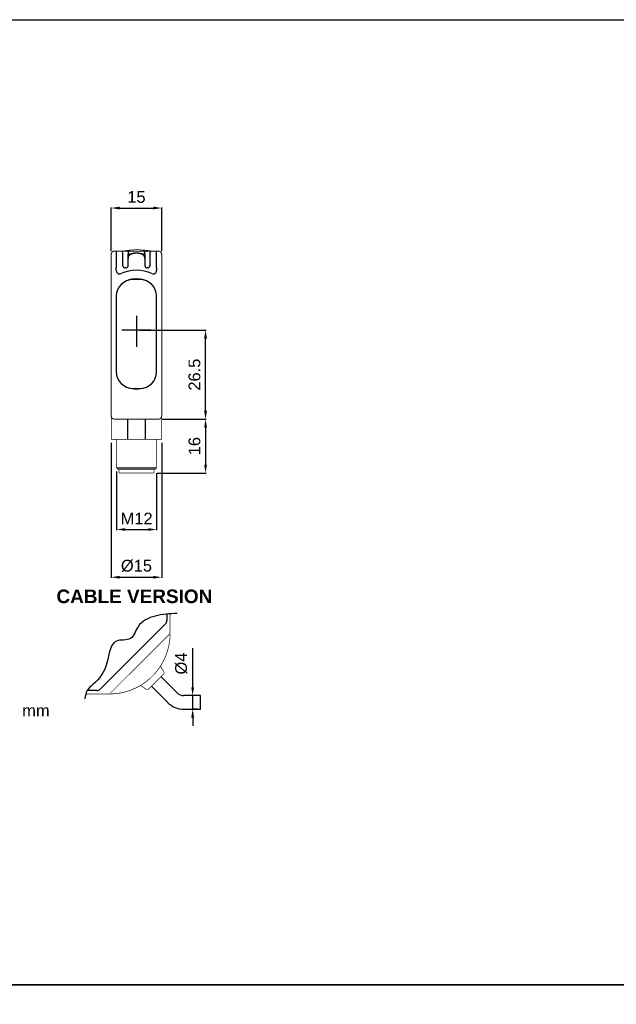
# Model space of a CAD drawing. Extents: x 1801 to 2601, y 918 to 1492.
# Tile 4 of 8: x 2016 to 2193, y 1199 to 1492. Entities that reach past the tile are written whole.
import ezdxf

# ---------------------------------------------------------------- set-up
doc = ezdxf.new("R2010")
doc.units = 0
doc.header["$MEASUREMENT"] = 0
for name, pattern in [('HIDDENNEW00', [4.5, 3, -1.5]), ('PHANTOM', [29.5, 19, -1.5, 3, -1.5, 3, -1.5]), ('TRATTEGGIATA2', [0.375, 0.25, -0.125])]:
    doc.linetypes.add(name, pattern=pattern)
doc.layers.get('0').update_dxf_attribs({"linetype": 'CONTINUOUS'})
doc.layers.get('DEFPOINTS').update_dxf_attribs({"linetype": 'CONTINUOUS'})
for name, color, linetype in [('ASSI', 2, 'PHANTOM'), ('DISEGNO', 3, 'HIDDENNEW00'), ('TRATTEGGIO', 7, 'TRATTEGGIATA2')]:
    doc.layers.add(name, color=color, linetype=linetype)
doc.styles.add('QUOTE', font='ARIAL.TTF', dxfattribs={"height": 3.5})
doc.dimstyles.new('QUOTE', dxfattribs={"dimscale": 0, "dimtxt": 2.5, "dimasz": 2.5, "dimexe": 0.18, "dimexo": 1, "dimgap": 1.5, "dimtad": 1, "dimdec": 1, "dimzin": 0, "dimdsep": 46, "dimtxsty": 'QUOTE', "dimcen": 0.09, "dimadec": 0, "dimazin": 0, "dimtm": -0.1, "dimtfac": 0.5, "dimtdec": 1, "dimtmove": 0, "dimatfit": 0, "dimfxl": 0, "dimtolj": 2, "dimtzin": 0, "dimarcsym": 0})

# ---------------------------------------------------------------- blocks, each defined once
blk = doc.blocks.new('*D42')
at = {"layer": 'DEFPOINTS', "color": 0, "linetype": 'ByBlock'}
for p in [(2057.14, 1373.43), (2055.84, 1357.43), (2071.18, 1357.43)]:
    blk.add_point(p, dxfattribs=at)
at = {"layer": 'TRATTEGGIO', "color": 0, "linetype": 'ByBlock', "lineweight": -2}
for p, q in [((2058.14, 1373.43), (2071.36, 1373.43)), ((2071.18, 1370.93), (2071.18, 1359.93)), ((2056.84, 1357.43), (2071.36, 1357.43))]:
    blk.add_line(p, q, dxfattribs=at)
at = {"layer": 'TRATTEGGIO', "color": 0, "linetype": 'ByBlock'}
for points in [[(2070.76, 1370.93), (2071.6, 1370.93), (2071.18, 1373.43)], [(2070.76, 1359.93), (2071.6, 1359.93), (2071.18, 1357.43)]]:
    blk.add_solid(points, dxfattribs=at)
at = {"layer": 'TRATTEGGIO', "color": 0, "linetype": 'ByBlock', "insert": (2067.89, 1365.43), "char_height": 3.5, "attachment_point": 5, "rotation": 90, "style": 'QUOTE'}
blk.add_mtext('\\A2;16', dxfattribs=at)
blk = doc.blocks.new('*D43')
at = {"layer": 'DEFPOINTS', "color": 0, "linetype": 'ByBlock'}
for p in [(2050.64, 1399.93), (2071.18, 1399.93), (2058.14, 1373.43)]:
    blk.add_point(p, dxfattribs=at)
at = {"layer": 'TRATTEGGIO', "color": 0, "linetype": 'ByBlock', "lineweight": -2}
for p, q in [((2051.64, 1399.93), (2071.36, 1399.93)), ((2071.18, 1375.93), (2071.18, 1397.43)), ((2059.14, 1373.43), (2071.36, 1373.43))]:
    blk.add_line(p, q, dxfattribs=at)
at = {"layer": 'TRATTEGGIO', "color": 0, "linetype": 'ByBlock'}
for points in [[(2070.76, 1397.43), (2071.6, 1397.43), (2071.18, 1399.93)], [(2070.76, 1375.93), (2071.6, 1375.93), (2071.18, 1373.43)]]:
    blk.add_solid(points, dxfattribs=at)
at = {"layer": 'TRATTEGGIO', "color": 0, "linetype": 'ByBlock', "insert": (2067.89, 1386.68), "char_height": 3.5, "attachment_point": 5, "rotation": 90, "style": 'QUOTE'}
blk.add_mtext('\\A2;26.5', dxfattribs=at)
blk = doc.blocks.new('*D44')
at = {"layer": 'DEFPOINTS', "color": 0, "linetype": 'ByBlock'}
for p in [(2067.35, 1291.24), (2069.66, 1291.24), (2069.66, 1287.24)]:
    blk.add_point(p, dxfattribs=at)
at = {"layer": 'TRATTEGGIO', "color": 0, "linetype": 'ByBlock', "lineweight": -2}
for p, q in [((2067.35, 1293.74), (2067.35, 1305.33)), ((2068.66, 1291.24), (2067.17, 1291.24)), ((2067.35, 1287.24), (2067.35, 1291.24)), ((2068.66, 1287.24), (2067.17, 1287.24)), ((2067.35, 1284.74), (2067.35, 1282.24))]:
    blk.add_line(p, q, dxfattribs=at)
at = {"layer": 'TRATTEGGIO', "color": 0, "linetype": 'ByBlock'}
for points in [[(2066.93, 1293.74), (2067.76, 1293.74), (2067.35, 1291.24)], [(2066.93, 1284.74), (2067.76, 1284.74), (2067.35, 1287.24)]]:
    blk.add_solid(points, dxfattribs=at)
at = {"layer": 'TRATTEGGIO', "color": 0, "linetype": 'ByBlock', "insert": (2063.96, 1300.79), "char_height": 3.5, "attachment_point": 5, "rotation": 90, "style": 'QUOTE'}
blk.add_mtext('\\A2;%%c4', dxfattribs=at)
blk = doc.blocks.new('*D51')
at = {"layer": 'DEFPOINTS', "color": 0, "linetype": 'ByBlock'}
for p in [(2044.73, 1358.93), (2056.64, 1358.43), (2056.64, 1340.64)]:
    blk.add_point(p, dxfattribs=at)
at = {"layer": 'TRATTEGGIO', "color": 0, "linetype": 'ByBlock', "lineweight": -2}
for p, q in [((2044.73, 1357.93), (2044.73, 1340.46)), ((2056.64, 1357.43), (2056.64, 1340.46)), ((2047.23, 1340.64), (2054.14, 1340.64))]:
    blk.add_line(p, q, dxfattribs=at)
at = {"layer": 'TRATTEGGIO', "color": 0, "linetype": 'ByBlock'}
for points in [[(2047.23, 1341.06), (2047.23, 1340.23), (2044.73, 1340.64)], [(2054.14, 1341.06), (2054.14, 1340.23), (2056.64, 1340.64)]]:
    blk.add_solid(points, dxfattribs=at)
at = {"layer": 'TRATTEGGIO', "color": 0, "linetype": 'ByBlock', "insert": (2050.69, 1343.9), "char_height": 3.5, "attachment_point": 5, "style": 'QUOTE'}
blk.add_mtext('\\A2;M12', dxfattribs=at)
blk = doc.blocks.new('*D52')
at = {"layer": 'DEFPOINTS', "color": 0, "linetype": 'ByBlock'}
for p in [(2043.14, 1367.43), (2058.14, 1367.43), (2058.14, 1326.44)]:
    blk.add_point(p, dxfattribs=at)
at = {"layer": 'TRATTEGGIO', "color": 0, "linetype": 'ByBlock', "lineweight": -2}
for p, q in [((2043.14, 1366.43), (2043.14, 1326.26)), ((2058.14, 1366.43), (2058.14, 1326.26)), ((2045.64, 1326.44), (2055.64, 1326.44))]:
    blk.add_line(p, q, dxfattribs=at)
at = {"layer": 'TRATTEGGIO', "color": 0, "linetype": 'ByBlock'}
for points in [[(2045.64, 1326.86), (2045.64, 1326.03), (2043.14, 1326.44)], [(2055.64, 1326.86), (2055.64, 1326.03), (2058.14, 1326.44)]]:
    blk.add_solid(points, dxfattribs=at)
at = {"layer": 'TRATTEGGIO', "color": 0, "linetype": 'ByBlock', "insert": (2050.64, 1329.83), "char_height": 3.5, "attachment_point": 5, "style": 'QUOTE'}
blk.add_mtext('\\A2;%%c15', dxfattribs=at)
blk = doc.blocks.new('*D55')
at = {"layer": 'DEFPOINTS', "color": 0, "linetype": 'ByBlock'}
for p in [(2058.14, 1436.22), (2043.14, 1422.43), (2058.14, 1422.43)]:
    blk.add_point(p, dxfattribs=at)
at = {"layer": 'TRATTEGGIO', "color": 0, "linetype": 'ByBlock', "lineweight": -2}
for p, q in [((2043.14, 1423.43), (2043.14, 1436.4)), ((2045.64, 1436.22), (2055.64, 1436.22)), ((2058.14, 1423.43), (2058.14, 1436.4))]:
    blk.add_line(p, q, dxfattribs=at)
at = {"layer": 'TRATTEGGIO', "color": 0, "linetype": 'ByBlock'}
for points in [[(2045.64, 1436.64), (2045.64, 1435.8), (2043.14, 1436.22)], [(2055.64, 1436.64), (2055.64, 1435.8), (2058.14, 1436.22)]]:
    blk.add_solid(points, dxfattribs=at)
at = {"layer": 'TRATTEGGIO', "color": 0, "linetype": 'ByBlock', "insert": (2050.64, 1439.51), "char_height": 3.5, "attachment_point": 5, "style": 'QUOTE'}
blk.add_mtext('\\A2;15', dxfattribs=at)

msp = doc.modelspace()

# ---------------------------------------------------------------- linework, layer by layer
at = {"color": 7, "linetype": 'Continuous'}
for p, q in [((2044.64, 1423.43), (2044.64, 1418.43)), ((2046.64, 1419.11), (2046.64, 1422.93)), ((2048.14, 1422.93), (2048.14, 1422.53)), ((2053.14, 1422.53), (2053.14, 1422.93)), ((2054.64, 1422.93), (2054.64, 1419.11)), ((2056.64, 1418.43), (2056.64, 1423.43)), ((2048.14, 1421.22), (2048.14, 1422.53)), ((2048.14, 1419.03), (2048.14, 1421.22)), ((2048.24, 1422.63), (2049.32, 1422.63)), ((2051.96, 1422.63), (2053.04, 1422.63)), ((2053.14, 1422.53), (2053.14, 1421.22)), ((2053.14, 1421.22), (2053.14, 1419.03)), ((2044.64, 1417.65), (2044.64, 1418.43)), ((2046.64, 1419.03), (2046.64, 1419.11)), ((2047.54, 1418.43), (2047.24, 1418.43)), ((2054.04, 1418.43), (2053.74, 1418.43)), ((2054.64, 1419.11), (2054.64, 1419.03)), ((2056.64, 1418.43), (2056.64, 1417.65)), ((2044.64, 1387.57), (2044.64, 1387.57)), ((2056.64, 1387.57), (2056.64, 1387.57)), ((2047.95, 1373.43), (2047.95, 1367.43)), ((2053.34, 1367.43), (2053.34, 1373.43)), ((2044.64, 1359.93), (2044.71, 1359.93)), ((2044.73, 1358.93), (2056.56, 1358.93)), ((2056.58, 1359.93), (2056.64, 1359.93))]:
    msp.add_line(p, q, dxfattribs=at)
for points, const_width in [([(2044.14, 1423.43, 0.414214), (2043.14, 1422.43)], 0.3), ([(2050.84, 1423.82, 0.046496), (2046.59, 1423.43)], 0.2), ([(2055.09, 1423.43, 0.046496), (2050.84, 1423.82)], 0.2), ([(2058.14, 1422.43, 0.414214), (2057.14, 1423.43)], 0.3), ([(2043.14, 1374.43, 0.414215), (2044.14, 1373.43)], 0.3), ([(2057.14, 1373.43, 0.414215), (2058.14, 1374.43)], 0.3), ([(2044.71, 1359.93), (2044.71, 1359.93, -0.138879), (2044.71, 1359.92, -0.083297), (2044.72, 1359.92, -0.04433), (2044.72, 1359.92, -0.02652), (2044.72, 1359.91, -0.017006), (2044.72, 1359.91, -0.011714), (2044.72, 1359.9, -0.009949), (2044.72, 1359.9, -0.009491), (2044.72, 1359.89, -0.005908), (2044.72, 1359.88, -0.001615), (2044.73, 1359.88, -0.007358), (2044.73, 1359.87, -0.011139), (2044.73, 1359.85, -0.004795), (2044.73, 1359.83, -0.002336)], 0.2), ([(2044.73, 1358.93), (2044.76, 1358.9, 0.000017), (2044.79, 1358.87, 0.000016), (2044.82, 1358.84, 0.000017), (2044.85, 1358.81, 0.000021), (2044.88, 1358.78, 0.000016), (2044.91, 1358.75, 0.000006), (2044.93, 1358.72, 0.000023), (2044.97, 1358.69, 0.00004), (2045.02, 1358.64, 0.00002), (2045.08, 1358.58, 0.000011)], 0.2), ([(2056.2, 1358.58), (2056.23, 1358.6, 0.00002), (2056.26, 1358.63, 0.000018), (2056.29, 1358.66, 0.00002), (2056.32, 1358.69, 0.000023), (2056.35, 1358.72, 0.000017), (2056.38, 1358.75, 0.000006), (2056.41, 1358.77, 0.000024), (2056.44, 1358.81, 0.000041), (2056.49, 1358.86, 0.00002), (2056.56, 1358.93, 0.00001)], 0.2), ([(2056.56, 1359.83), (2056.56, 1359.84, -0.004033), (2056.56, 1359.85, -0.004376), (2056.56, 1359.86, -0.00458), (2056.56, 1359.87, -0.004683), (2056.56, 1359.87, -0.004828), (2056.56, 1359.88, -0.004882), (2056.56, 1359.89, -0.005859), (2056.56, 1359.9, -0.008034), (2056.57, 1359.9, -0.00757), (2056.57, 1359.91, -0.002899), (2056.57, 1359.91, -0.013586), (2056.57, 1359.92, -0.045746), (2056.57, 1359.92, -0.049491), (2056.58, 1359.93, -0.039669)], 0.2)]:
    msp.add_lwpolyline(points, format="xyb", dxfattribs=dict(at, const_width=const_width))
for points, const_width in [([(2044.14, 1423.43), (2044.64, 1423.43)], 0.3), ([(2044.64, 1423.43), (2046.14, 1423.43)], 0.3), ([(2046.14, 1423.43), (2048.64, 1423.43)], 0.3), ([(2048.64, 1423.43), (2050.64, 1423.43)], 0.3), ([(2050.64, 1423.43), (2052.64, 1423.43)], 0.3), ([(2052.64, 1423.43), (2055.14, 1423.43)], 0.3), ([(2055.14, 1423.43), (2056.64, 1423.43)], 0.3), ([(2056.64, 1423.43), (2057.14, 1423.43)], 0.3), ([(2043.14, 1418.43), (2043.14, 1422.43)], 0.3), ([(2058.14, 1422.43), (2058.14, 1418.43)], 0.3), ([(2043.14, 1377.43), (2043.14, 1418.43)], 0.3), ([(2058.14, 1418.43), (2058.14, 1377.43)], 0.3), ([(2043.14, 1374.43), (2043.14, 1377.43)], 0.3), ([(2058.14, 1377.43), (2058.14, 1374.43)], 0.3), ([(2043.14, 1374.43), (2043.14, 1367.43)], 0.2), ([(2057.14, 1373.43), (2044.14, 1373.43)], 0.3), ([(2058.14, 1367.43), (2058.14, 1374.43)], 0.2), ([(2047.95, 1367.43), (2043.14, 1367.43)], 0.2), ([(2044.64, 1367.43), (2044.64, 1359.93)], 0.2), ([(2053.34, 1367.43), (2047.95, 1367.43)], 0.2), ([(2058.14, 1367.43), (2053.34, 1367.43)], 0.2), ([(2056.64, 1359.93), (2056.64, 1367.43)], 0.2), ([(2044.73, 1359.83), (2044.73, 1358.93)], 0.2), ([(2045.08, 1358.58), (2045.27, 1358.43)], 0.2), ([(2056.02, 1358.43), (2045.27, 1358.43)], 0.2), ([(2045.44, 1358.43), (2045.44, 1357.43)], 0.2), ([(2055.84, 1357.43), (2055.84, 1358.43)], 0.2), ([(2056.02, 1358.43), (2056.2, 1358.58)], 0.2), ([(2056.56, 1358.93), (2056.56, 1359.83)], 0.2), ([(2050.64, 1357.43), (2045.44, 1357.43)], 0.2), ([(2055.84, 1357.43), (2050.64, 1357.43)], 0.2)]:
    msp.add_lwpolyline(points, dxfattribs=dict(at, const_width=const_width))
for points in [[(2048.64, 1423.43), (2048.61, 1423.43, 0.016283), (2048.58, 1423.42, 0.015331), (2048.55, 1423.42, 0.015037), (2048.52, 1423.41, 0.015814), (2048.49, 1423.4, 0.016169), (2048.46, 1423.39, 0.016375), (2048.43, 1423.38, 0.016511), (2048.4, 1423.36, 0.016804), (2048.37, 1423.34, 0.016901), (2048.34, 1423.33, 0.016967), (2048.32, 1423.3, 0.017131), (2048.29, 1423.28, 0.017449), (2048.27, 1423.25, 0.017076), (2048.24, 1423.23, 0.016147), (2048.23, 1423.2, 0.017354), (2048.21, 1423.17, 0.019903), (2048.19, 1423.14, 0.015788), (2048.18, 1423.11, 0.007154), (2048.17, 1423.08, 0.020431), (2048.16, 1423.05, 0.034038), (2048.15, 1423, 0.017612), (2048.14, 1422.93, 0.009709)], [(2050.64, 1422.79), (2050.51, 1422.79, 0.004494), (2050.37, 1422.78, 0.004169), (2050.23, 1422.77, 0.00459), (2050.1, 1422.76, 0.005869), (2049.96, 1422.75, 0.006835), (2049.83, 1422.74, 0.007717), (2049.7, 1422.71, 0.00828), (2049.57, 1422.69, 0.008681), (2049.44, 1422.66, 0.00921), (2049.32, 1422.63, 0.009923), (2049.2, 1422.59, 0.010712), (2049.08, 1422.54, 0.01167), (2048.97, 1422.5, 0.01267), (2048.87, 1422.45, 0.0138), (2048.77, 1422.39, 0.015259), (2048.67, 1422.33, 0.017163), (2048.59, 1422.26, 0.018266), (2048.5, 1422.19, 0.018689), (2048.43, 1422.11, 0.022282), (2048.37, 1422.03, 0.028262), (2048.31, 1421.94, 0.022799), (2048.26, 1421.85, 0.010177), (2048.23, 1421.77, 0.028385), (2048.19, 1421.66, 0.042121), (2048.17, 1421.47, 0.019356), (2048.14, 1421.22, 0.010172)], [(2053.14, 1421.22), (2053.14, 1421.34, 0.015313), (2053.13, 1421.45, 0.015174), (2053.12, 1421.55, 0.017073), (2053.09, 1421.66, 0.021084), (2053.06, 1421.75, 0.022444), (2053.02, 1421.85, 0.021798), (2052.97, 1421.94, 0.021685), (2052.92, 1422.03, 0.021862), (2052.85, 1422.11, 0.021804), (2052.78, 1422.19, 0.021666), (2052.7, 1422.26, 0.020792), (2052.61, 1422.33, 0.019208), (2052.52, 1422.39, 0.017553), (2052.42, 1422.45, 0.015779), (2052.32, 1422.5, 0.014385), (2052.2, 1422.55, 0.013181), (2052.09, 1422.59, 0.011733), (2051.97, 1422.62, 0.010133), (2051.85, 1422.66, 0.009984), (2051.72, 1422.69, 0.010452), (2051.58, 1422.71, 0.007668), (2051.46, 1422.73, 0.003298), (2051.34, 1422.75, 0.009081), (2051.19, 1422.77, 0.013762), (2050.95, 1422.78, 0.006611), (2050.64, 1422.79, 0.003565)], [(2053.14, 1422.93), (2053.14, 1422.96, 0.016284), (2053.14, 1422.99, 0.015331), (2053.14, 1423.02, 0.015037), (2053.13, 1423.05, 0.015814), (2053.12, 1423.08, 0.016169), (2053.11, 1423.11, 0.016375), (2053.1, 1423.14, 0.01651), (2053.08, 1423.17, 0.016804), (2053.06, 1423.2, 0.0169), (2053.04, 1423.23, 0.016966), (2053.02, 1423.25, 0.017131), (2053, 1423.28, 0.017449), (2052.97, 1423.3, 0.017076), (2052.95, 1423.33, 0.016147), (2052.92, 1423.34, 0.017354), (2052.89, 1423.36, 0.019902), (2052.86, 1423.38, 0.015787), (2052.83, 1423.39, 0.007154), (2052.8, 1423.4, 0.02043), (2052.77, 1423.41, 0.034036), (2052.71, 1423.42, 0.017611), (2052.64, 1423.43, 0.009708)], [(2046.64, 1419.11), (2046.64, 1419.11, 0.025992), (2046.64, 1419.12, 0.025429), (2046.64, 1419.13, 0.022139), (2046.63, 1419.13, 0.016855), (2046.63, 1419.14, 0.013018), (2046.62, 1419.15, 0.010125), (2046.62, 1419.15, 0.007716), (2046.61, 1419.16, 0.004755), (2046.61, 1419.17, 0.003329), (2046.6, 1419.17, 0.004037), (2046.6, 1419.18, -0.001125), (2046.59, 1419.19, -0.009386), (2046.58, 1419.2, -0.005101), (2046.57, 1419.22, -0.002292)], [(2054.72, 1419.22), (2054.72, 1419.21, -0.006295), (2054.71, 1419.2, -0.007116), (2054.7, 1419.19, -0.006149), (2054.7, 1419.19, -0.00333), (2054.69, 1419.18, -0.001616), (2054.69, 1419.17, -0.000514), (2054.68, 1419.17, 0.001992), (2054.67, 1419.16, 0.006558), (2054.67, 1419.15, 0.005448), (2054.66, 1419.15, -0.001525), (2054.66, 1419.14, 0.014738), (2054.65, 1419.13, 0.041204), (2054.65, 1419.12, 0.024238), (2054.64, 1419.11, 0.012938)]]:
    msp.add_lwpolyline(points, format="xyb", dxfattribs=at)
for centre, radius, start, end in [((2046.14, 1422.93), 0.5, 0, 90), ((2055.14, 1422.93), 0.5, 90, 180), ((2048.24, 1422.53), 0.1, 90, 180), ((2053.04, 1422.53), 0.1, 0, 90), ((2045.64, 1417.65), 1, 180, 294.4073), ((2050.64, 1406.63), 11.1, 65.5927, 114.4073), ((2047.24, 1419.03), 0.6, 180, 238.9957), ((2047.24, 1419.03), 0.6, 238.9957, 270), ((2047.54, 1419.03), 0.6, 270, 301.0051), ((2047.54, 1419.03), 0.6, 301.0051, 0), ((2053.74, 1419.03), 0.6, 180, 238.9949), ((2053.74, 1419.03), 0.6, 238.9949, 270), ((2054.04, 1419.03), 0.6, 270, 301.0043), ((2054.04, 1419.03), 0.6, 301.0043, 0), ((2055.64, 1417.65), 1, 245.5927, 0)]:
    msp.add_arc(centre, radius, start, end, dxfattribs=at)
at = {"layer": 'ASSI', "color": 7, "linetype": 'Continuous'}
for p, q in [((2050.64, 1404.19), (2050.64, 1394.98)), ((2054.91, 1399.93), (2046.29, 1399.93))]:
    msp.add_line(p, q, dxfattribs=at)
at = {"layer": 'DISEGNO', "color": 7, "linetype": 'Continuous'}
for p, q in [((2051.64, 1414.98), (2049.64, 1414.98)), ((2044.64, 1409.98), (2044.64, 1387.57)), ((2056.64, 1387.57), (2056.64, 1409.98)), ((2044.64, 1387.57), (2044.64, 1387.57)), ((2056.64, 1387.57), (2056.64, 1387.57)), ((2049.64, 1382.57), (2051.64, 1382.57)), ((2059.64, 1315.48), (2059.64, 1313.47)), ((2059.29, 1312.63), (2039.75, 1293.09)), ((2062.74, 1292.04), (2057.94, 1296.85)), ((2055.11, 1294.02), (2059.92, 1289.21)), ((2035.99, 1292.74), (2035.99, 1292.74)), ((2038.9, 1292.74), (2035.99, 1292.74)), ((2039.75, 1293.09), (2039.75, 1293.09)), ((2069.66, 1291.24), (2064.66, 1291.24)), ((2069.66, 1289.24), (2069.66, 1291.24)), ((2069.66, 1287.24), (2069.66, 1289.24)), ((2064.66, 1287.24), (2069.66, 1287.24))]:
    msp.add_line(p, q, dxfattribs=at)
at = {"layer": 'DISEGNO', "color": 7, "linetype": 'Continuous', "const_width": 0.2}
for points in [[(2060.64, 1315.57), (2060.64, 1309.74)], [(2059.61, 1308.7), (2043.67, 1292.77)], [(2059.61, 1308.7), (2060.64, 1309.74)], [(2058.71, 1298.51), (2057.77, 1299.98)], [(2058.6, 1297.51), (2054.44, 1293.35)], [(2051.84, 1294.26), (2053.45, 1293.24)], [(2042.64, 1291.74), (2035.59, 1291.74)], [(2042.64, 1291.74), (2043.67, 1292.77)]]:
    msp.add_lwpolyline(points, dxfattribs=at)
for points in [[(2042.64, 1291.74, 0.414214), (2060.64, 1309.74)], [(2058.6, 1297.51, 0.351665), (2058.71, 1298.51)], [(2053.45, 1293.24), (2053.48, 1293.22, 0.014027), (2053.52, 1293.2, 0.013419), (2053.56, 1293.18, 0.013222), (2053.6, 1293.17, 0.013726), (2053.64, 1293.15, 0.013959), (2053.69, 1293.14, 0.014082), (2053.73, 1293.13, 0.014168), (2053.78, 1293.12, 0.014358), (2053.82, 1293.12, 0.01441), (2053.87, 1293.12, 0.014426), (2053.92, 1293.12, 0.01456), (2053.96, 1293.12, 0.014835), (2054.01, 1293.13, 0.014493), (2054.05, 1293.14, 0.013666), (2054.1, 1293.15, 0.014782), (2054.14, 1293.16, 0.01712), (2054.19, 1293.18, 0.013437), (2054.23, 1293.2, 0.005744), (2054.26, 1293.22, 0.017767), (2054.31, 1293.24, 0.029877), (2054.37, 1293.29, 0.015237), (2054.44, 1293.35, 0.00831)]]:
    msp.add_lwpolyline(points, format="xyb", dxfattribs=at)
at = {"layer": 'DISEGNO', "color": 7, "linetype": 'Continuous'}
for centre, radius, start, end in [((2049.64, 1409.98), 5, 90, 180), ((2050.64, 1406.63), 8.5, 73.3985, 106.6015), ((2051.64, 1409.98), 5, 0, 90), ((2049.64, 1387.57), 5, 180, 270), ((2051.64, 1387.57), 5, 270, 0), ((2050.64, 1390.93), 8.5, 253.3985, 286.6015), ((2058.44, 1313.47), 1.2, 315, 0), ((2038.9, 1293.94), 1.2, 270, 314.9978), ((2064.66, 1293.95), 2.71, 225, 270), ((2064.66, 1293.95), 6.71, 225, 270)]:
    msp.add_arc(centre, radius, start, end, dxfattribs=at)
at = {"layer": 'TRATTEGGIO', "color": 0, "linetype": 'ByBlock'}
for points in [[(1801.23, 1492.22), (2201.23, 1492.22), (2201.23, 1205.22), (1801.23, 1205.22)], [(1801.23, 1205.22), (2201.23, 1205.22), (2201.23, 918.22), (1801.23, 918.22)]]:
    msp.add_lwpolyline(points, close=True, dxfattribs=at)
msp.add_spline([(2062.74, 1315.69), (2056.2, 1314.9), (2051.13, 1311.74), (2048.87, 1308.25), (2044.7, 1307.46), (2041.88, 1301.04), (2037.82, 1294.61), (2035.99, 1292.74), (2035.34, 1290.33)], degree=3, dxfattribs=at)

# ---------------------------------------------------------------- texts
at = {"color": 7, "linetype": 'Continuous', "attachment_point": 4}
for s, insert, char_height in [('{\\fArial|b1|i0|c0|p34;CABLE VERSION}', (2026.87, 1320.74), 4.032), ('{\\fArial|b0|i0|c0|p34;mm}', (2016.69, 1286.82), 3.51)]:
    msp.add_mtext(s, dxfattribs=dict(at, insert=insert, char_height=char_height))

# ---------------------------------------------------------------- dimensions: what is measured, and where the dimension line sits
at = {"layer": 'TRATTEGGIO', "color": 0, "linetype": 'ByBlock'}
for base, p1, p2, text, picture, middle in [((2058.14, 1436.22), (2043.14, 1422.43), (2058.14, 1422.43), '15', '*D55', (2050.64, 1439.51)), ((2058.14, 1326.44), (2043.14, 1367.43), (2058.14, 1367.43), '%%c15', '*D52', (2050.64, 1329.83)), ((2056.64, 1340.64), (2044.73, 1358.93), (2056.64, 1358.43), 'M12', '*D51', (2050.69, 1343.9))]:
    dim = msp.add_linear_dim(base=base, p1=p1, p2=p2, text=text, dimstyle='QUOTE', override={"dimscale": 1}, dxfattribs=at)
    dim.commit()
    dim.dimension.update_dxf_attribs({"geometry": picture, "text_midpoint": middle})
dim = msp.add_linear_dim(base=(2071.18, 1399.93), p1=(2058.14, 1373.43), p2=(2050.64, 1399.93), angle=90, dimstyle='QUOTE', override={"dimscale": 1}, dxfattribs=at)
dim.commit()
dim.dimension.update_dxf_attribs({"geometry": '*D43', "text_midpoint": (2067.89, 1386.68)})
for base, p1, p2, text, picture, middle in [((2071.18, 1357.43), (2057.14, 1373.43), (2055.84, 1357.43), '16', '*D42', (2067.89, 1365.43)), ((2067.35, 1291.24), (2069.66, 1287.24), (2069.66, 1291.24), '%%c4', '*D44', (2063.96, 1300.79))]:
    dim = msp.add_linear_dim(base=base, p1=p1, p2=p2, angle=90, text=text, dimstyle='QUOTE', override={"dimscale": 1}, dxfattribs=at)
    dim.commit()
    dim.dimension.update_dxf_attribs({"geometry": picture, "text_midpoint": middle})

doc.saveas('drawing.dxf')
